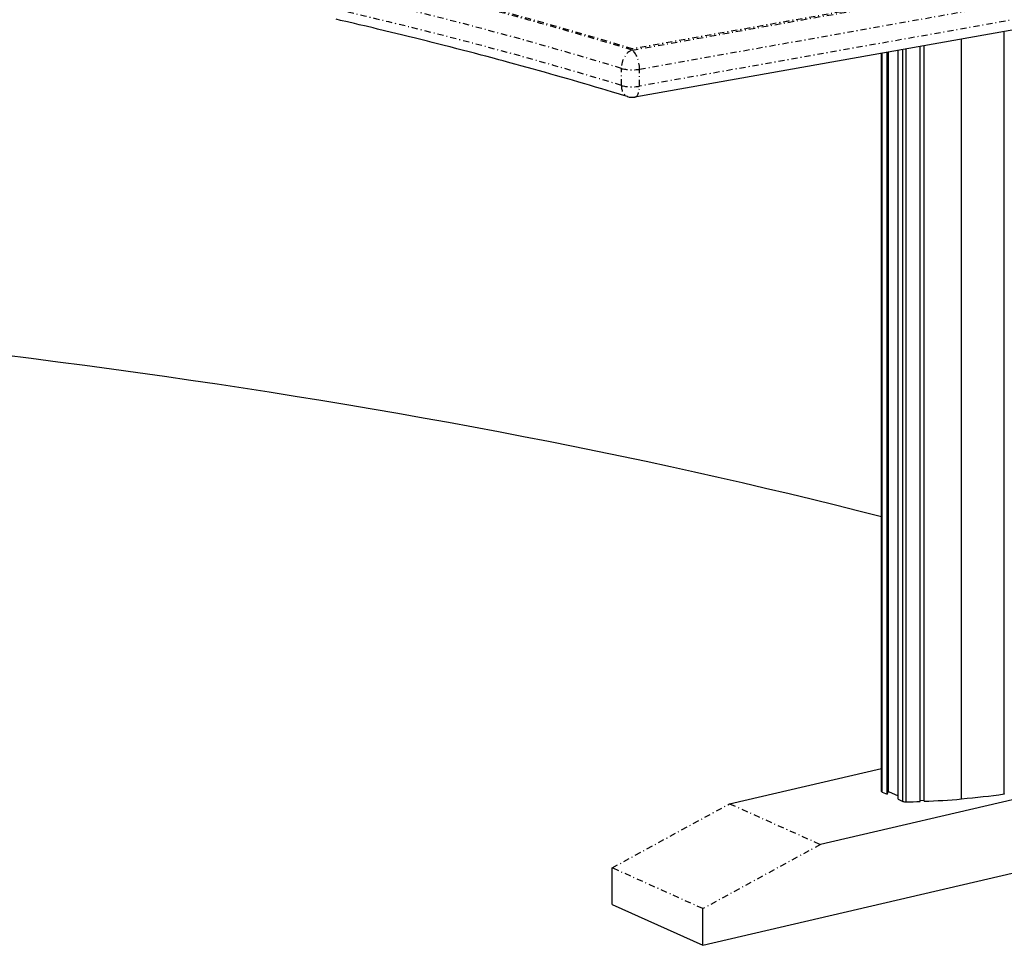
# Model space of a CAD drawing. Extents: x -4471 to 629, y 1975 to 5538.
# Tile 23 of 41: x -1444 to -809, y 2828 to 3425. Entities that reach past the tile are written whole.
import ezdxf

# ---------------------------------------------------------------- set-up
doc = ezdxf.new("R2010")
doc.units = 0
doc.header["$MEASUREMENT"] = 0
doc.linetypes.add('DASHDOT', pattern=[8.5, 4, -2, 0.5, -2])
doc.layers.get('0').update_dxf_attribs({"linetype": 'CONTINUOUS'})
doc.layers.add('LE_MIDDLE', color=7, linetype='CONTINUOUS')

msp = doc.modelspace()

# ---------------------------------------------------------------- linework, layer by layer
for p, q in [((-836.86, 2922.73), (-836.86, 3412.53)), ((-809.49, 2925.96), (-809.49, 3417.4)), ((-872.46, 2920.87), (-872.46, 3406.2)), ((-863.46, 2921.12), (-863.46, 3407.8)), ((-861.05, 2921.42), (-861.05, 3408.23)), ((-888.37, 2927.63), (-888.37, 3403.37)), ((-887.9, 2927.15), (-887.9, 3403.45)), ((-877.76, 2922.6), (-877.76, 3405.26)), ((-536.81, 2984.61), (-927.75, 2893.38)), ((-986.23, 2919.64), (-888.37, 2942.47)), ((-883.88, 2927.56), (-877.76, 2924.82)), ((-863.46, 2921.78), (-861.05, 2921.86)), ((-1061.91, 2854.67), (-1061.91, 2878.32)), ((-1061.91, 2854.67), (-1003.43, 2828.41)), ((-1003.43, 2828.41), (-1003.43, 2852.07))]:
    msp.add_line(p, q)
for points in [[(-502.23, 3472.05), (-1047.36, 3375.09)], [(-1052.03, 3375.37), (-1055.91, 3376.56), (-1057.89, 3377.16), (-1061.79, 3378.33), (-1065.7, 3379.51), (-1068.64, 3380.39), (-1072.58, 3381.56), (-1076.54, 3382.73), (-1079.48, 3383.59), (-1083.47, 3384.75), (-1087.47, 3385.92), (-1090.4, 3386.76), (-1094.44, 3387.92), (-1098.48, 3389.07), (-1101.41, 3389.9), (-1105.49, 3391.05), (-1109.58, 3392.2), (-1112.5, 3393.02), (-1116.62, 3394.16), (-1120.75, 3395.3), (-1123.68, 3396.1), (-1127.84, 3397.23), (-1132.01, 3398.36), (-1134.93, 3399.15), (-1139.13, 3400.28), (-1143.35, 3401.4), (-1146.27, 3402.17), (-1150.51, 3403.29), (-1154.77, 3404.4), (-1157.68, 3405.16), (-1161.97, 3406.27), (-1166.27, 3407.37), (-1169.18, 3408.12), (-1173.5, 3409.22), (-1177.85, 3410.31), (-1180.75, 3411.04), (-1185.12, 3412.14), (-1189.5, 3413.22), (-1192.4, 3413.94), (-1196.81, 3415.02), (-1201.23, 3416.1), (-1204.13, 3416.8), (-1208.58, 3417.87), (-1213.04, 3418.94), (-1215.93, 3419.63), (-1220.42, 3420.7), (-1224.92, 3421.75), (-1227.81, 3422.43), (-1232.33, 3423.48), (-1236.88, 3424.53), (-1239.76, 3425.2)], [(-809.49, 2925.96), (-809.33, 2925.85), (-809.33, 3417.43)], [(-877.76, 2922.6), (-874.64, 2921.2), (-874.64, 3405.81)], [(-861.05, 2921.42), (-860.98, 2921.22), (-860.98, 3408.24)], [(-887.9, 2927.15), (-884.78, 2925.75), (-884.78, 3404.01)], [(-884.78, 2925.75), (-883.88, 2927.56), (-883.88, 3404.17)], [(-1003.43, 2828.41), (-536.81, 2937.3), (-536.81, 2984.61)]]:
    msp.add_lwpolyline(points)
msp.add_arc((-1049.11, 3384.94), 10, -107.00912, -79.91419)
for centre, major_axis, start_param, end_param in [((-2207.53, 2567.38), (2120, 0), 0.899194, 1.462505), ((-885.87, 2927.63), (2.5, 0), 3.141593, 3.766251), ((-884.16, 2980.82), (185.2, 0), 4.970683, 5.127378), ((-872.61, 2921.67), (2.5, 0), 3.766251, 4.7755), ((-884.16, 2980.82), (185.59, 0), 4.7755, 4.824167), ((-884.16, 2980.82), (185.59, 0), 4.837636, 4.970114)]:
    msp.add_ellipse(centre, major_axis=major_axis, ratio=0.323677, start_param=start_param, end_param=end_param)
at = {"layer": 'LE_MIDDLE', "color": 1, "linetype": 'DASHDOT'}
for p, q in [((-1044.29, 3393.08), (-507.33, 3488.58)), ((-507.33, 3477.61), (-1044.29, 3382.1)), ((-1055.98, 3382.58), (-1055.98, 3393.56)), ((-1044.29, 3382.1), (-1044.29, 3393.08)), ((-1061.91, 2878.32), (-986.23, 2919.64)), ((-986.23, 2919.64), (-927.75, 2893.38)), ((-927.75, 2893.38), (-1003.43, 2852.07)), ((-1003.43, 2852.07), (-1061.91, 2878.32))]:
    msp.add_line(p, q, dxfattribs=at)
for points in [[(-1049.11, 3405.37), (-503.38, 3502.44)], [(-503.38, 3502.44), (-504.35, 3503.01), (-1048.79, 3406.17)], [(-504.38, 3503), (-1048.79, 3406.17)]]:
    msp.add_lwpolyline(points, dxfattribs=at)
for centre, major_axis, ratio, start_param, end_param in [((-2239.12, 2997.81), (1734.52, 0), 0.323677, 0.814461, 2.223818), ((-2239.12, 2997.81), (1734.52, 0), 0.323677, 0.814461, 2.223818), ((-2239.12, 2997.81), (1732.52, 0), 0.323677, 0.81362, 2.224659), ((-2239.12, 2988.35), (1722.52, 0), 0.323677, 0.81362, 2.224659), ((-2239.12, 2977.38), (1722.52, 0), 0.323677, 0.81362, 2.224659), ((-1049.11, 3395.91), (-2.93, -9.56), 0.649896, 3.581525, 5.152321), ((-1049.11, 3395.91), (1.75, -9.85), 0.455679, 1.198642, 2.769438), ((-1049.11, 3395.91), (10, 0), 0.323677, 3.955213, 5.214874), ((-1049.11, 3384.94), (10, 0), 0.323677, 3.955213, 5.214874), ((-1049.11, 3384.94), (-2.93, -9.56), 0.649896, 5.152321, 6.283185), ((-1049.11, 3384.94), (1.75, -9.85), 0.455679, 0, 1.198642)]:
    msp.add_ellipse(centre, major_axis=major_axis, ratio=ratio, start_param=start_param, end_param=end_param, dxfattribs=at)

doc.saveas('drawing.dxf')
